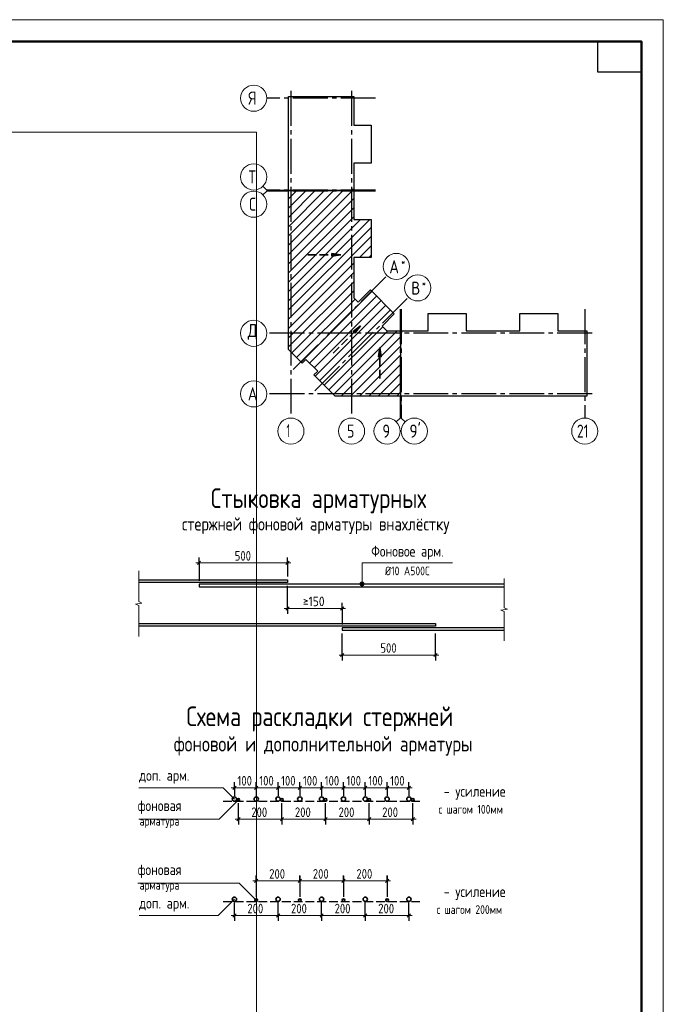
# Model space of a CAD drawing. Header units: millimetres. Extents: x 0 to 43617, y 0 to 59400.
# Tile 36 of 36: x 27244 to 42000, y 36830 to 59400. Entities that reach past the tile are written whole.
import ezdxf

# ---------------------------------------------------------------- set-up
doc = ezdxf.new("R2010")
doc.units = ezdxf.units.MM
doc.linetypes.add('______2', pattern=[270, 200, -70])
doc.linetypes.add('______5', pattern=[1100, 800, -100, 100, -100])
for name, color, linetype, lineweight in [('Standard', 7, 'Continuous', 25), ('Оси', 40, '______5', 18), ('Примечания', 7, 'Continuous', 25)]:
    doc.layers.add(name, color=color, linetype=linetype, lineweight=lineweight)
doc.styles.add('GOST 2.304-81', font='txt')
doc.styles.add('ISOCPEUR', font='txt')

msp = doc.modelspace()

# ---------------------------------------------------------------- hatches: boundary and pattern name
at = {"layer": 'Примечания', "linetype": 'Continuous', "lineweight": 35, "transparency": 33554687}
for points in [[(34397, 53981), (34607, 54011), (34397, 54041)], [(34931, 52213), (35058, 52383), (34888, 52256)], [(35529, 51673), (35499, 51883), (35469, 51673)]]:
    msp.add_hatch(color=7, dxfattribs=at).paths.add_polyline_path(points)
at = {"layer": 'Примечания', "linetype": 'Continuous', "lineweight": 13, "transparency": 33554687}
for points in [[(35053, 46485), (35131, 46485), (35115, 46502)], [(35053, 46485), (35115, 46502), (35070, 46502)], [(35070, 46502), (35115, 46502), (35092, 46508)], [(35047, 46463), (35137, 46463), (35131, 46485)], [(35047, 46463), (35131, 46485), (35053, 46485)], [(35053, 46440), (35137, 46463), (35047, 46463)], [(35053, 46440), (35131, 46440), (35137, 46463)], [(35070, 46424), (35131, 46440), (35053, 46440)], [(35070, 46424), (35115, 46424), (35131, 46440)], [(35115, 46424), (35070, 46424), (35092, 46418)]]:
    msp.add_hatch(color=7, dxfattribs=at).paths.add_polyline_path(points)

# ---------------------------------------------------------------- linework, layer by layer
at = {"layer": 'Standard', "color": 7, "linetype": 'Continuous', "lineweight": 13, "transparency": 33554687}
for p, q in [((32909, 55496), (32821, 55584)), ((32909, 55471), (32821, 55383)), ((32909, 55496), (33409, 55496)), ((32909, 55471), (33409, 55471)), ((35967, 50269), (35967, 50769)), ((35992, 50269), (35992, 50769)), ((35967, 50269), (35879, 50181)), ((35992, 50269), (36080, 50181))]:
    msp.add_line(p, q, dxfattribs=at)
at = {"layer": 'Standard', "color": 7, "linetype": 'Continuous', "lineweight": 35, "transparency": 33554687}
for p, q in [((33409, 54231), (34659, 55481)), ((33409, 54655), (34235, 55481)), ((33409, 55080), (33810, 55481)), ((33409, 54019), (34871, 55481)), ((33409, 54443), (34447, 55481)), ((33409, 54868), (34022, 55481)), ((33409, 55292), (33598, 55481)), ((33409, 53807), (34905, 55303)), ((33409, 53595), (34905, 55091)), ((33409, 53383), (34905, 54879)), ((33409, 52958), (35269, 54818)), ((33409, 53170), (35056, 54818)), ((33409, 52746), (35302, 54639)), ((33409, 52534), (35302, 54427)), ((35037, 53950), (35302, 54215)), ((35249, 53950), (35302, 54003)), ((33409, 52322), (34905, 53818)), ((33409, 52110), (34905, 53606)), ((33409, 51898), (34905, 53394)), ((33486, 51762), (34905, 53182)), ((33698, 51550), (35319, 53172)), ((33889, 51529), (35425, 53066)), ((33592, 51656), (34932, 52997)), ((33995, 51423), (35531, 52960)), ((34016, 51232), (35638, 52853)), ((34122, 51126), (35744, 52747)), ((34228, 51020), (35569, 52360)), ((34334, 50914), (35685, 52265)), ((34440, 50808), (35898, 52265)), ((34614, 50769), (35977, 52132)), ((34826, 50769), (35977, 51920)), ((35038, 50769), (35977, 51708)), ((35250, 50769), (35977, 51496)), ((35462, 50769), (35977, 51284)), ((35674, 50769), (35977, 51072)), ((35887, 50769), (35977, 50859))]:
    msp.add_line(p, q, dxfattribs=at)
at = {"layer": 'Standard', "color": 7, "linetype": 'Continuous', "lineweight": 13, "transparency": 33554687}
msp.add_lwpolyline([(0, 0), (42000, 0), (42000, 59400), (0, 59400), (0, 0)], close=True, dxfattribs=at)
at = {"layer": 'Standard', "color": 7, "linetype": 'Continuous', "lineweight": 50, "transparency": 33554687}
msp.add_lwpolyline([(2000, 58900), (41500, 58900), (41500, 500), (2000, 500), (2000, 58900)], close=True, dxfattribs=at)
at = {"layer": 'Standard', "color": 7, "linetype": 'Continuous', "lineweight": 25, "transparency": 33554687}
msp.add_lwpolyline([(41500, 58900), (41500, 58200), (40500, 58200), (40500, 58900), (41500, 58900)], close=True, dxfattribs=at)
for points in [[(33409, 55486), (33409, 57643), (34905, 57643), (34905, 56982), (35302, 56982), (35302, 56114), (34905, 56114), (34905, 55486), (34887, 55486), (34887, 55506), (34872, 55506), (34872, 55486), (33409, 55486)], [(33409, 52026), (33409, 55481), (33547, 55481), (33547, 55461), (33562, 55461), (33562, 55481), (34905, 55481), (34905, 54818), (35302, 54818), (35302, 53950), (34905, 53950), (34905, 53024), (35003, 52926), (35284, 53207), (35833, 52658), (35552, 52377), (35664, 52265), (35977, 52265), (35977, 50769), (34479, 50769), (33991, 51257), (34076, 51342), (33808, 51610), (33723, 51525), (33409, 51839), (33409, 52026)], [(35982, 50769), (35982, 52232), (36002, 52232), (36002, 52247), (35982, 52247), (35982, 52265), (36610, 52265), (36610, 52662), (37478, 52662), (37478, 52265), (38096, 52265), (38714, 52265), (38714, 52662), (39582, 52662), (39582, 52265), (40243, 52265), (40243, 50769), (38096, 50769), (35982, 50769)]]:
    msp.add_lwpolyline(points, dxfattribs=at)
at = {"layer": 'Standard', "color": 254, "linetype": 'Continuous', "lineweight": 13, "true_color": 0xc4c4ff, "transparency": 33554687}
msp.add_lwpolyline([(7992, 10698), (32674, 10698), (32674, 56820), (7992, 56820), (7992, 10698)], dxfattribs=at)
at = {"layer": 'Оси', "color": 8, "linetype": '______5', "lineweight": -3, "transparency": 33554687}
for p, q in [((35405, 57600), (32909, 57600)), ((33462, 57770), (33462, 50269)), ((34852, 57770), (34852, 50269)), ((35405, 55496), (32909, 55496)), ((35405, 55471), (32909, 55471)), ((33517, 51381), (35667, 53531)), ((34007, 50891), (36157, 53041)), ((35967, 52765), (35967, 50269)), ((35992, 52765), (35992, 50269)), ((40200, 52765), (40200, 50269)), ((40370, 52212), (32909, 52212)), ((40370, 52212), (32909, 52212)), ((40370, 50822), (32909, 50822))]:
    msp.add_line(p, q, dxfattribs=at)
at = {"layer": 'Оси', "color": 7, "linetype": 'Continuous', "lineweight": 13, "transparency": 33554687}
for centre in [(32609, 57600), (32609, 55796), (32609, 55171), (35879, 53743), (36369, 53253), (32609, 52212), (32609, 52212), (32609, 50822), (33462, 49969), (34852, 49969), (35667, 49969), (36292, 49969), (40200, 49969)]:
    msp.add_circle(centre, 300, dxfattribs=at)
at = {"layer": 'Примечания', "color": 7, "linetype": '______2', "lineweight": 35, "transparency": 33554687}
for p, q in [((33847, 54011), (34607, 54011)), ((34429, 51754), (35058, 52383)), ((35499, 51173), (35499, 51883))]:
    msp.add_line(p, q, dxfattribs=at)
at = {"layer": 'Примечания', "color": 7, "linetype": 'Continuous', "lineweight": 35, "transparency": 33554687}
for p, q in [((34397, 54011), (34382, 54011)), ((34607, 54011), (34397, 54041)), ((34397, 54041), (34397, 53981)), ((34397, 53981), (34607, 54011)), ((34607, 54011), (34607, 54011)), ((34607, 54011), (34607, 54011)), ((34607, 54011), (34607, 54011)), ((35058, 52383), (34888, 52256)), ((34931, 52213), (35058, 52383)), ((35058, 52383), (35058, 52383)), ((35058, 52383), (35058, 52383)), ((35058, 52383), (35058, 52383)), ((34888, 52256), (34931, 52213)), ((34910, 52235), (34899, 52224)), ((35499, 51883), (35469, 51673)), ((35499, 51883), (35499, 51883)), ((35499, 51883), (35499, 51883)), ((35499, 51883), (35499, 51883)), ((35529, 51673), (35499, 51883)), ((35469, 51673), (35529, 51673)), ((35499, 51673), (35499, 51658))]:
    msp.add_line(p, q, dxfattribs=at)
at = {"layer": 'Примечания', "color": 7, "linetype": 'Continuous', "lineweight": 13, "transparency": 33554687}
for p, q in [((31355, 46949), (31280, 46949)), ((31355, 46949), (33385, 46949)), ((33385, 46949), (33460, 46949)), ((29973, 46770), (29973, 46060)), ((35092, 46508), (35092, 46508)), ((38351, 46590), (38351, 45920)), ((35047, 46463), (35047, 46463)), ((35092, 46418), (35092, 46418)), ((35137, 46463), (35137, 46463)), ((29973, 46060), (30048, 46029)), ((30048, 46029), (29898, 45999)), ((29898, 45999), (29973, 45969)), ((29973, 45969), (29973, 45258)), ((33385, 45906), (33310, 45906)), ((33385, 45906), (34640, 45906)), ((34640, 45906), (34715, 45906)), ((38426, 45891), (38276, 45862)), ((38276, 45862), (38351, 45834)), ((38351, 45920), (38426, 45891)), ((38351, 45834), (38351, 45163)), ((29973, 45258), (29973, 45258)), ((38351, 45163), (38351, 45163)), ((34640, 44837), (34565, 44837)), ((34640, 44837), (36780, 44837)), ((36780, 44837), (36855, 44837)), ((32167, 41794), (32092, 41794)), ((32167, 41794), (32667, 41794)), ((32667, 41794), (33167, 41794)), ((33167, 41794), (33667, 41794)), ((33667, 41794), (34167, 41794)), ((34167, 41794), (34667, 41794)), ((34667, 41794), (35167, 41794)), ((35167, 41794), (35667, 41794)), ((35667, 41794), (36167, 41794)), ((36167, 41794), (36242, 41794)), ((32257, 41073), (32182, 41073)), ((32257, 41073), (33257, 41073)), ((33257, 41073), (34257, 41073)), ((34257, 41073), (35257, 41073)), ((35257, 41073), (36257, 41073)), ((36257, 41073), (36332, 41073)), ((32667, 39659), (32592, 39659)), ((32667, 39659), (33667, 39659)), ((33667, 39659), (34667, 39659)), ((34667, 39659), (35667, 39659)), ((35667, 39659), (35742, 39659)), ((32167, 38865), (32092, 38865)), ((32167, 38865), (33167, 38865)), ((33167, 38865), (34167, 38865)), ((34167, 38865), (35167, 38865)), ((35167, 38865), (36167, 38865)), ((36167, 38865), (36242, 38865))]:
    msp.add_line(p, q, dxfattribs=at)
at = {"layer": 'Примечания', "color": 7, "linetype": 'Continuous', "lineweight": 25, "transparency": 33554687}
for p, q in [((31317, 46911), (31392, 46986)), ((33347, 46911), (33422, 46986)), ((33347, 45868), (33422, 45943)), ((34602, 45868), (34677, 45943)), ((34602, 44799), (34677, 44874)), ((36742, 44799), (36817, 44874)), ((32130, 41756), (32205, 41831)), ((32630, 41756), (32705, 41831)), ((33130, 41756), (33205, 41831)), ((33630, 41756), (33705, 41831)), ((34130, 41756), (34205, 41831)), ((34630, 41756), (34705, 41831)), ((35130, 41756), (35205, 41831)), ((35630, 41756), (35705, 41831)), ((36130, 41756), (36205, 41831)), ((32220, 41036), (32295, 41111)), ((33220, 41036), (33295, 41111)), ((34220, 41036), (34295, 41111)), ((35220, 41036), (35295, 41111)), ((36220, 41036), (36295, 41111)), ((32630, 39622), (32705, 39697)), ((33630, 39622), (33705, 39697)), ((34630, 39622), (34705, 39697)), ((35630, 39622), (35705, 39697)), ((32130, 38827), (32205, 38902)), ((33130, 38827), (33205, 38902)), ((34130, 38827), (34205, 38902)), ((35130, 38827), (35205, 38902)), ((36130, 38827), (36205, 38902))]:
    msp.add_line(p, q, dxfattribs=at)
at = {"layer": 'Примечания', "color": 253, "linetype": 'Continuous', "lineweight": -3, "true_color": 0xa0a0a0, "transparency": 33554687}
for p, q in [((31355, 46949), (31355, 47074)), ((31355, 46949), (31355, 46824)), ((31355, 46949), (31355, 46538)), ((33385, 46949), (33385, 47074)), ((33385, 46949), (33385, 46824)), ((33385, 46949), (33385, 46633)), ((33385, 45906), (33385, 46423)), ((33385, 45906), (33385, 46031)), ((33385, 45906), (33385, 45781)), ((34640, 45906), (34640, 46031)), ((34640, 45906), (34640, 45781)), ((34640, 45906), (34640, 45538)), ((34640, 44837), (34640, 45328)), ((36780, 44837), (36780, 45328)), ((34640, 44837), (34640, 44962)), ((36780, 44837), (36780, 44962)), ((34640, 44837), (34640, 44712)), ((36780, 44837), (36780, 44712)), ((32167, 41794), (32167, 41919)), ((32167, 41794), (32167, 41669)), ((32167, 41794), (32167, 41611)), ((32667, 41794), (32667, 41919)), ((32667, 41794), (32667, 41669)), ((32667, 41794), (32667, 41611)), ((33167, 41794), (33167, 41919)), ((33167, 41794), (33167, 41669)), ((33167, 41794), (33167, 41611)), ((33667, 41794), (33667, 41919)), ((33667, 41794), (33667, 41669)), ((33667, 41794), (33667, 41611)), ((34167, 41794), (34167, 41919)), ((34167, 41794), (34167, 41669)), ((34167, 41794), (34167, 41611)), ((34667, 41794), (34667, 41919)), ((34667, 41794), (34667, 41669)), ((34667, 41794), (34667, 41611)), ((35167, 41794), (35167, 41919)), ((35167, 41794), (35167, 41669)), ((35167, 41794), (35167, 41611)), ((35667, 41794), (35667, 41919)), ((35667, 41794), (35667, 41669)), ((35667, 41794), (35667, 41611)), ((36167, 41794), (36167, 41919)), ((36167, 41794), (36167, 41669)), ((36167, 41794), (36167, 41611)), ((32257, 41073), (32257, 41441)), ((36257, 41073), (36257, 41441)), ((32257, 41073), (32257, 41198)), ((33257, 41073), (33257, 41198)), ((34257, 41073), (34257, 41198)), ((35257, 41073), (35257, 41198)), ((36257, 41073), (36257, 41198)), ((32257, 41073), (32257, 40948)), ((33257, 41073), (33257, 40948)), ((34257, 41073), (34257, 40948)), ((35257, 41073), (35257, 40948)), ((36257, 41073), (36257, 40948)), ((32667, 39659), (32667, 39784)), ((32667, 39778), (32667, 39317)), ((33667, 39659), (33667, 39784)), ((33667, 39778), (33667, 39317)), ((34667, 39659), (34667, 39784)), ((34667, 39778), (34667, 39317)), ((35667, 39659), (35667, 39784)), ((35667, 39778), (35667, 39317)), ((32667, 39659), (32667, 39534)), ((32667, 39659), (32667, 39292)), ((33667, 39659), (33667, 39534)), ((33667, 39659), (33667, 39292)), ((34667, 39659), (34667, 39534)), ((34667, 39659), (34667, 39292)), ((35667, 39659), (35667, 39534)), ((35667, 39659), (35667, 39292)), ((32167, 38865), (32167, 39162)), ((36167, 38865), (36167, 39162)), ((32167, 38865), (32167, 38990)), ((32167, 38865), (32167, 38740)), ((33167, 38865), (33167, 38990)), ((33167, 38865), (33167, 38740)), ((34167, 38865), (34167, 38990)), ((34167, 38865), (34167, 38740)), ((35167, 38865), (35167, 38990)), ((35167, 38865), (35167, 38740)), ((36167, 38865), (36167, 38990)), ((36167, 38865), (36167, 38740))]:
    msp.add_line(p, q, dxfattribs=at)
at = {"layer": 'Примечания', "color": 8, "linetype": '______2', "lineweight": -3, "true_color": 0x737373, "transparency": 33554687}
for p, q in [((31907, 41486), (36417, 41486)), ((31907, 39187), (36417, 39187))]:
    msp.add_line(p, q, dxfattribs=at)
at = {"layer": 'Примечания', "color": 7, "linetype": 'Continuous', "lineweight": 13, "transparency": 33554687}
for points in [[(35092, 46463), (35092, 46949), (37170, 46949)], [(29973, 41794), (31909, 41794), (32167, 41536)], [(32257, 41516), (31815, 41073), (29973, 41073)], [(32667, 39217), (32279, 39605), (29950, 39605)], [(32167, 39237), (31795, 38865), (29982, 38865)]]:
    msp.add_lwpolyline(points, dxfattribs=at)
at = {"layer": 'Примечания', "color": 7, "linetype": 'Continuous', "lineweight": 25, "transparency": 33554687}
for points in [[(29973, 46558), (33385, 46558), (33385, 46498), (29973, 46498)], [(38351, 46463), (31355, 46463), (31355, 46403), (38351, 46403)], [(29973, 45558), (36780, 45558), (36780, 45498), (29973, 45498)], [(38351, 45463), (34640, 45463), (34640, 45403), (38351, 45403)]]:
    msp.add_lwpolyline(points, dxfattribs=at)
at = {"layer": 'Примечания', "color": 253, "linetype": 'Continuous', "lineweight": -3, "true_color": 0xa0a0a0, "transparency": 33554687}
for points in [[(33257, 41073), (33257, 41090), (33257, 41090), (33257, 41090), (33257, 41090), (33257, 41090), (33257, 41090), (33257, 41441)], [(34257, 41073), (34257, 41090), (34257, 41090), (34257, 41090), (34257, 41090), (34257, 41441)], [(35257, 41073), (35257, 41090), (35257, 41090), (35257, 41441)], [(33167, 38865), (33167, 38882), (33167, 38882), (33167, 38882), (33167, 38882), (33167, 38882), (33167, 38882), (33167, 39162)], [(34167, 38865), (34167, 38882), (34167, 38882), (34167, 38882), (34167, 38882), (34167, 39162)], [(35167, 38865), (35167, 38882), (35167, 38882), (35167, 39162)]]:
    msp.add_lwpolyline(points, dxfattribs=at)
at = {"layer": 'Примечания', "color": 7, "linetype": 'Continuous', "lineweight": 13, "transparency": 33554687}
msp.add_circle((35092, 46463), 45, dxfattribs=at)
at = {"layer": 'Примечания', "color": 7, "linetype": 'Continuous', "lineweight": 35, "transparency": 33554687}
for centre, radius in [((32167, 41536), 50), ((32257, 41516), 30), ((32667, 41536), 50), ((33167, 41536), 50), ((33257, 41516), 30), ((33667, 41536), 50), ((34167, 41536), 50), ((34257, 41516), 30), ((34667, 41536), 50), ((35167, 41536), 50), ((35257, 41516), 30), ((35667, 41536), 50), ((36167, 41536), 50), ((36257, 41516), 30), ((32167, 39237), 50), ((33167, 39237), 50), ((34167, 39237), 50), ((35167, 39237), 50), ((36167, 39237), 50), ((32667, 39217), 30), ((33667, 39217), 30), ((34667, 39217), 30), ((35667, 39217), 30)]:
    msp.add_circle(centre, radius, dxfattribs=at)

# ---------------------------------------------------------------- texts
at = {"layer": 'Standard', "color": 7, "linetype": 'Continuous', "lineweight": 25, "transparency": 33554687, "insert": (40020, 49819), "char_height": 300, "width": 472.27, "attachment_point": 7, "style": 'ISOCPEUR'}
msp.add_mtext('\\W0.75;21', dxfattribs=at)
at = {"layer": 'Оси', "color": 7, "linetype": 'Continuous', "lineweight": 25, "transparency": 33554687, "attachment_point": 7, "style": 'ISOCPEUR'}
for s, insert, char_height, width in [('\\W0.80;Я', (32489, 57450), 300, 359.84), ('\\W0.80;Т', (32489, 55646), 300, 359.84), ('\\W0.78;С', (32504, 55021), 300, 326.41), ('\\W0.80;*', (35988, 53761), 180, 215.89), ('\\W0.82;А', (35718, 53586), 300, 392.65), ('\\W0.80;В', (36223, 53096), 300, 359.83), ('\\W0.80;*', (36463, 53271), 180, 215.89), ('\\W0.82;Д', (32474, 52062), 300, 392.64), ('\\W0.82;А', (32474, 50672), 300, 392.64), ('\\W0.56;1', (33362, 49829), 300, 233.32), ('\\W0.78;5', (34747, 49819), 300, 326.41), ('\\W0.78;9', (35562, 49819), 300, 326.41), ("\\W0.84;9'", (36180, 49819), 300, 440.64)]:
    msp.add_mtext(s, dxfattribs=dict(at, insert=insert, char_height=char_height, width=width))
at = {"layer": 'Примечания', "color": 7, "linetype": 'Continuous', "lineweight": 50, "transparency": 33554687, "attachment_point": 7, "style": 'GOST 2.304-81'}
for s, insert, char_height, width in [('Стыковка\\~арматурных', (31627, 48084), 450, 5309.45), ('стержней\\~фоновой\\~арматуры\\~внахлёстку', (30963, 47609), 300, 6502.98), ('Схема\\~раскладки\\~стержней', (31065, 43084), 450, 6428.76), ('фоновой\\~и\\~дополнительной\\~арматуры', (30776, 42530), 350, 6865.69)]:
    msp.add_mtext(s, dxfattribs=dict(at, insert=insert, char_height=char_height, width=width))
at = {"layer": 'Примечания', "color": 7, "linetype": 'Continuous', "lineweight": 25, "transparency": 33554687, "attachment_point": 7}
for s, insert, char_height, width, style in [('500', (32174, 46999), 220, 516.39, 'GOST 2.304-81'), ('Фоновое\\~арм.', (35303, 47024), 250, 1812.6, 'GOST 2.304-81'), ('Ø10\\~А500С', (35620, 46664), 200, 1153.95, 'GOST 2.304-81'), ('\\W0.87;≥150', (33737, 45956), 220, 666.9, 'ISOCPEUR'), ('500', (35514, 44887), 220, 516.4, 'GOST 2.304-81'), ('доп.\\~арм.', (29982, 41885), 250, 1208.65, 'GOST 2.304-81'), ('100', (32237, 41844), 220, 485.09, 'GOST 2.304-81'), ('100', (32737, 41844), 220, 485.09, 'GOST 2.304-81'), ('100', (33237, 41844), 220, 485.09, 'GOST 2.304-81'), ('100', (33737, 41844), 220, 485.09, 'GOST 2.304-81'), ('100', (34237, 41844), 220, 485.09, 'GOST 2.304-81'), ('100', (34737, 41844), 220, 485.09, 'GOST 2.304-81'), ('100', (35237, 41844), 220, 485.09, 'GOST 2.304-81'), ('100', (35737, 41844), 220, 485.09, 'GOST 2.304-81'), ('-\\~усиление', (36967, 41520), 250, 1510.8, 'GOST 2.304-81'), ('фоновая', (29950, 41193), 250, 1173.25, 'GOST 2.304-81'), ('200', (32554, 41123), 220, 531.96, 'GOST 2.304-81'), ('200', (33554, 41123), 220, 531.96, 'GOST 2.304-81'), ('200', (34554, 41123), 220, 531.96, 'GOST 2.304-81'), ('200', (35554, 41123), 220, 531.96, 'GOST 2.304-81'), ('с\\~шагом\\~100мм', (36847, 41200), 200, 1606.26, 'GOST 2.304-81'), ('арматура', (29992, 40873), 200, 1066.47, 'GOST 2.304-81'), ('фоновая', (29950, 39725), 250, 1173.25, 'GOST 2.304-81'), ('200', (32964, 39709), 220, 531.97, 'GOST 2.304-81'), ('200', (33964, 39709), 220, 531.97, 'GOST 2.304-81'), ('200', (34964, 39709), 220, 531.97, 'GOST 2.304-81'), ('арматура', (29992, 39405), 200, 1066.47, 'GOST 2.304-81'), ('-\\~усиление', (36967, 39221), 250, 1510.8, 'GOST 2.304-81'), ('доп.\\~арм.', (29982, 38956), 250, 1208.65, 'GOST 2.304-81'), ('200', (32464, 38915), 220, 531.97, 'GOST 2.304-81'), ('200', (33464, 38915), 220, 531.97, 'GOST 2.304-81'), ('200', (34464, 38915), 220, 531.97, 'GOST 2.304-81'), ('200', (35464, 38915), 220, 531.97, 'GOST 2.304-81'), ('с\\~шагом\\~200мм', (36801, 38901), 200, 1648.89, 'GOST 2.304-81')]:
    msp.add_mtext(s, dxfattribs=dict(at, insert=insert, char_height=char_height, width=width, style=style))

doc.saveas('drawing.dxf')
